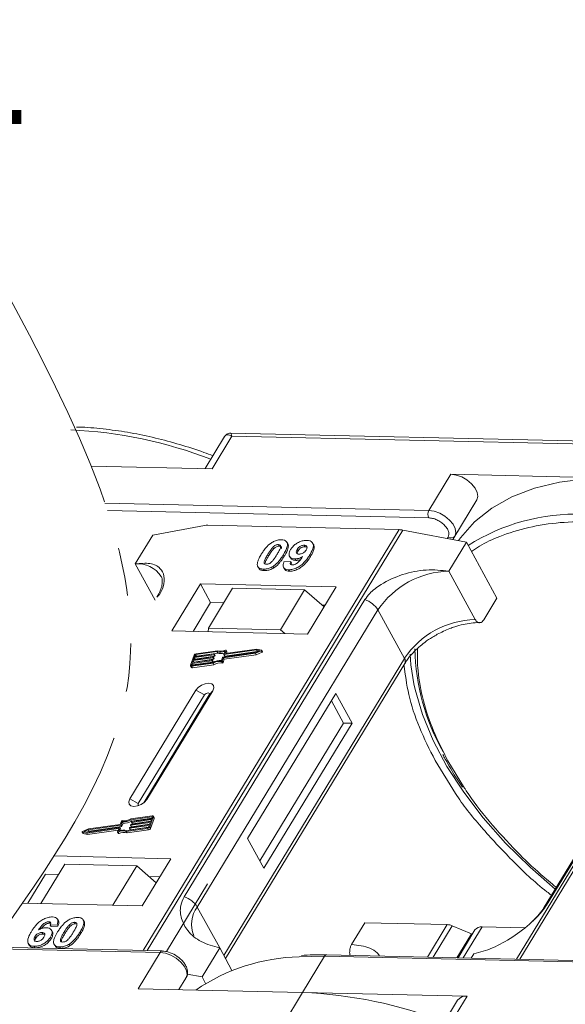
# Model space of a CAD drawing. Header units: millimetres. Extents: x -956 to 636, y -192 to 923.
# Tile 69 of 75: x 395 to 432, y 722 to 789. Entities that reach past the tile are written whole.
import ezdxf

# ---------------------------------------------------------------- set-up
doc = ezdxf.new("R2010")
doc.units = ezdxf.units.MM
doc.linetypes.add('PHANTOM2', pattern=[31.75, 15.875, -3.175, 3.175, -3.175, 3.175, -3.175])
doc.styles.get("Standard").update_dxf_attribs({"font": '仿宋_GB2312.ttf', "width": 0.8})

msp = doc.modelspace()

# ---------------------------------------------------------------- linework, layer by layer
at = {"color": 7, "linetype": 'Continuous', "lineweight": 15}
for p, q in [((437.072, 760.26), (409.442, 760.894)), ((409.019, 760.656), (407.7, 758.487)), ((408.176, 758.476), (409.52, 760.686)), ((409.52, 760.686), (436.867, 760.058)), ((399.973, 758.664), (408.176, 758.476)), ((424.367, 758.105), (422.873, 755.649)), ((435.522, 757.849), (424.367, 758.105)), ((422.873, 755.649), (400.907, 756.153)), ((426.122, 756.364), (424.488, 753.678)), ((424.628, 753.909), (426.122, 756.364)), ((401.075, 755.652), (422.862, 755.152)), ((420.86, 754.351), (403.502, 725.826)), ((403.769, 725.819), (421.113, 754.323)), ((404.156, 753.987), (407.658, 754.632)), ((407.886, 754.649), (420.86, 754.351)), ((421.113, 754.323), (425.418, 753.5)), ((404.156, 753.987), (402.961, 752.023)), ((413.305, 753.393), (413.25, 753.494)), ((415.055, 753.341), (415, 753.442)), ((424.178, 753.846), (424.118, 753.748)), ((424.223, 751.535), (425.418, 753.5)), ((424.487, 753.678), (424.628, 753.909)), ((425.418, 753.5), (427.487, 749.717)), ((446.159, 753.749), (428.815, 725.245)), ((429.03, 725.24), (446.388, 753.765)), ((412.29, 753.15), (412.345, 753.049)), ((412.667, 753.337), (412.722, 753.236)), ((413.947, 753.009), (414.002, 752.908)), ((414.471, 753.196), (414.415, 753.296)), ((411.952, 752.677), (412.007, 752.576)), ((413.066, 752.548), (413.011, 752.649)), ((413.043, 752.163), (413.511, 752.194)), ((413.424, 752.545), (413.479, 752.444)), ((413.511, 752.194), (413.566, 752.093)), ((413.796, 752.366), (413.851, 752.265)), ((414.844, 752.524), (414.789, 752.625)), ((402.961, 752.023), (404.307, 749.563)), ((411.316, 751.784), (411.371, 751.683)), ((411.656, 751.675), (411.711, 751.574)), ((412.301, 751.862), (412.356, 751.761)), ((413.015, 751.79), (413.07, 751.689)), ((413.362, 751.635), (413.417, 751.535)), ((426.016, 748.257), (424.223, 751.535)), ((407.386, 750.677), (405.443, 747.485)), ((416.58, 750.466), (407.386, 750.677)), ((407.386, 750.677), (408.075, 749.416)), ((409.564, 750.378), (407.92, 747.678)), ((414.448, 750.266), (409.564, 750.378)), ((412.805, 747.565), (414.448, 750.266)), ((414.448, 750.266), (415.763, 749.124)), ((414.638, 747.274), (416.58, 750.466)), ((418.533, 749.609), (406.282, 729.476)), ((408.075, 749.416), (406.88, 747.452)), ((408.966, 749.396), (408.075, 749.416)), ((426.591, 748.244), (427.487, 749.717)), ((407.168, 728.775), (419.419, 748.907)), ((415.833, 749.238), (415.627, 749.243)), ((421.212, 745.629), (419.419, 748.907)), ((442.939, 748.896), (430.689, 728.763)), ((430.86, 728.912), (443.111, 749.045)), ((405.443, 747.485), (414.638, 747.274)), ((407.92, 747.678), (407.901, 747.429)), ((412.805, 747.565), (407.92, 747.678)), ((413.099, 747.31), (412.805, 747.565)), ((408.5, 746.086), (407.069, 745.883)), ((408.543, 746.146), (407.09, 745.94)), ((408.555, 745.985), (408.5, 746.086)), ((408.91, 745.714), (411.118, 746.027)), ((408.958, 745.896), (409.037, 746.115)), ((411.179, 746.197), (408.971, 745.884)), ((409.026, 745.783), (411.234, 746.097)), ((409.052, 745.963), (409.126, 746.168)), ((411.214, 746.256), (409.065, 745.951)), ((409.18, 746.082), (409.125, 746.183)), ((409.126, 746.168), (409.181, 746.067)), ((409.143, 745.962), (409.181, 746.067)), ((411.112, 745.973), (411.506, 746.138)), ((411.118, 746.027), (411.407, 746.149)), ((411.167, 745.872), (411.561, 746.037)), ((411.407, 746.149), (411.179, 746.197)), ((411.234, 746.097), (411.179, 746.197)), ((411.524, 746.19), (411.214, 746.256)), ((411.234, 746.097), (411.266, 746.09)), ((411.506, 746.138), (411.561, 746.037)), ((411.592, 746.081), (411.537, 746.182)), ((406.949, 745.839), (406.705, 745.158)), ((408.147, 745.471), (406.819, 745.282)), ((406.839, 745.339), (408.167, 745.527)), ((406.89, 745.481), (406.839, 745.339)), ((406.874, 745.181), (408.202, 745.37)), ((408.218, 745.669), (406.89, 745.481)), ((406.945, 745.38), (406.89, 745.481)), ((406.91, 745.537), (408.239, 745.726)), ((406.961, 745.679), (406.91, 745.537)), ((406.935, 745.353), (406.945, 745.38)), ((406.945, 745.38), (408.273, 745.568)), ((408.29, 745.868), (406.961, 745.679)), ((407.016, 745.578), (406.961, 745.679)), ((406.982, 745.736), (408.31, 745.925)), ((407.022, 745.85), (406.982, 745.736)), ((407.007, 745.551), (407.016, 745.578)), ((407.016, 745.578), (408.345, 745.767)), ((407.077, 745.75), (407.022, 745.85)), ((407.069, 745.883), (407.124, 745.782)), ((407.124, 745.782), (408.555, 745.985)), ((408.202, 745.37), (408.147, 745.471)), ((408.18, 745.516), (408.17, 745.487)), ((408.225, 745.387), (408.17, 745.487)), ((408.235, 745.422), (408.18, 745.523)), ((408.18, 745.516), (408.236, 745.415)), ((408.273, 745.568), (408.218, 745.669)), ((408.225, 745.387), (408.236, 745.415)), ((408.252, 745.714), (408.242, 745.686)), ((408.297, 745.585), (408.242, 745.686)), ((408.307, 745.621), (408.252, 745.722)), ((408.307, 745.614), (408.252, 745.714)), ((408.345, 745.767), (408.29, 745.868)), ((408.297, 745.585), (408.307, 745.614)), ((408.323, 745.913), (408.313, 745.885)), ((408.368, 745.784), (408.313, 745.885)), ((408.378, 745.82), (408.323, 745.92)), ((408.378, 745.812), (408.323, 745.913)), ((408.368, 745.784), (408.378, 745.812)), ((408.804, 745.412), (408.859, 745.311)), ((408.808, 745.478), (408.887, 745.697)), ((408.866, 745.445), (408.945, 745.665)), ((408.921, 745.344), (408.866, 745.445)), ((408.921, 745.344), (409, 745.564)), ((408.945, 745.665), (411.112, 745.973)), ((409, 745.564), (408.945, 745.665)), ((408.958, 745.888), (409.013, 745.787)), ((421.212, 745.629), (408.962, 725.497)), ((409.026, 745.783), (408.971, 745.884)), ((409, 745.564), (411.167, 745.872)), ((409.058, 745.951), (409.052, 745.963)), ((411.167, 745.872), (411.112, 745.973)), ((406.706, 745.114), (406.761, 745.013)), ((406.819, 745.282), (406.778, 745.169)), ((406.778, 745.169), (406.79, 745.146)), ((406.784, 745.089), (408.237, 745.295)), ((406.839, 744.988), (406.784, 745.089)), ((406.804, 745.145), (408.235, 745.349)), ((406.874, 745.181), (406.819, 745.282)), ((406.839, 744.988), (408.292, 745.194)), ((406.864, 745.154), (406.874, 745.181)), ((408.292, 745.194), (408.237, 745.295)), ((409.076, 725.288), (421.239, 745.277)), ((407.076, 743.465), (402.594, 736.099)), ((403.743, 736.073), (408.225, 743.438)), ((407.076, 743.465), (407.652, 743.153)), ((408.225, 743.438), (407.98, 743.145)), ((407.652, 743.153), (403.17, 735.787)), ((403.538, 735.846), (407.98, 743.145)), ((416.557, 743.247), (410.582, 733.426)), ((417.086, 741.243), (416.259, 742.756)), ((417.661, 741.23), (416.557, 743.247)), ((411.409, 731.913), (417.086, 741.243)), ((411.685, 731.409), (417.661, 741.23)), ((417.661, 741.23), (417.086, 741.243)), ((423.296, 738.709), (424.678, 736.479)), ((425.296, 736.841), (424.158, 738.689)), ((403.17, 735.787), (402.594, 736.099)), ((403.743, 736.073), (403.592, 735.892)), ((404.108, 734.953), (402.655, 734.746)), ((404.088, 734.896), (402.657, 734.693)), ((402.713, 734.592), (402.657, 734.693)), ((402.713, 734.592), (404.083, 734.787)), ((404.053, 734.702), (402.725, 734.514)), ((402.745, 734.571), (404.073, 734.759)), ((403.943, 734.202), (404.187, 734.883)), ((403.998, 734.101), (404.243, 734.782)), ((404.002, 734.561), (404.053, 734.702)), ((404.073, 734.759), (404.114, 734.873)), ((404.109, 734.857), (404.088, 734.896)), ((404.242, 734.826), (404.186, 734.927)), ((404.187, 734.883), (404.243, 734.782)), ((399.78, 734.069), (399.386, 733.903)), ((399.774, 734.014), (399.485, 733.892)), ((399.678, 733.785), (401.827, 734.09)), ((399.713, 733.844), (401.921, 734.157)), ((401.982, 734.328), (399.774, 734.014)), ((399.83, 733.913), (399.774, 734.014)), ((401.947, 734.377), (399.78, 734.069)), ((399.83, 733.913), (402.037, 734.227)), ((401.84, 734.079), (401.767, 733.873)), ((401.838, 734.071), (401.827, 734.09)), ((401.934, 734.146), (401.855, 733.926)), ((401.989, 734.052), (401.934, 734.153)), ((401.989, 734.045), (401.934, 734.146)), ((402.026, 734.596), (401.947, 734.377)), ((401.959, 733.961), (401.989, 734.045)), ((402.037, 734.227), (401.982, 734.328)), ((402.084, 734.564), (402.005, 734.344)), ((402.061, 734.244), (402.005, 734.344)), ((402.061, 734.244), (402.139, 734.463)), ((402.139, 734.463), (402.084, 734.564)), ((402.349, 733.895), (403.802, 734.101)), ((402.392, 733.955), (403.823, 734.158)), ((402.569, 734.128), (402.579, 734.157)), ((402.569, 734.121), (402.624, 734.02)), ((403.91, 734.305), (402.582, 734.117)), ((402.637, 734.016), (402.582, 734.117)), ((402.603, 734.173), (403.931, 734.362)), ((402.637, 734.016), (403.869, 734.191)), ((402.64, 734.327), (402.65, 734.355)), ((402.64, 734.32), (402.696, 734.219)), ((403.982, 734.504), (402.654, 734.315)), ((402.709, 734.214), (402.654, 734.315)), ((402.674, 734.372), (404.002, 734.561)), ((402.709, 734.214), (403.941, 734.389)), ((402.712, 734.525), (402.722, 734.554)), ((402.712, 734.518), (402.767, 734.417)), ((402.78, 734.413), (402.725, 734.514)), ((402.78, 734.413), (404.012, 734.588)), ((403.802, 734.101), (403.858, 734.001)), ((403.87, 734.192), (403.91, 734.305)), ((403.931, 734.362), (403.982, 734.504)), ((403.998, 734.101), (403.943, 734.202)), ((399.355, 733.859), (399.41, 733.758)), ((399.368, 733.851), (399.678, 733.785)), ((399.423, 733.75), (399.368, 733.851)), ((399.423, 733.75), (399.733, 733.684)), ((399.485, 733.892), (399.713, 733.844)), ((399.733, 733.684), (399.678, 733.785)), ((399.681, 733.851), (399.83, 733.913)), ((399.733, 733.684), (401.804, 733.978)), ((401.767, 733.859), (401.822, 733.758)), ((401.865, 733.754), (401.81, 733.855)), ((402.404, 733.794), (402.349, 733.895)), ((402.404, 733.794), (403.858, 734.001)), ((410.582, 733.426), (411.685, 731.409)), ((405.375, 732.052), (397.455, 732.234)), ((403.433, 728.861), (405.375, 732.052)), ((398.18, 731.67), (396.566, 729.018)), ((398.18, 731.67), (403.064, 731.558)), ((401.451, 728.906), (403.064, 731.558)), ((403.064, 731.558), (404.38, 730.416)), ((396.871, 731.003), (395.676, 729.039)), ((397.761, 730.982), (396.871, 731.003)), ((404.628, 730.825), (403.889, 730.841)), ((407.866, 730.352), (405.073, 725.76)), ((395.314, 729.047), (403.433, 728.861)), ((407.168, 728.775), (408.686, 726.002)), ((397.09, 727.778), (397.146, 727.677)), ((397.665, 727.577), (397.198, 727.546)), ((397.198, 727.546), (397.253, 727.445)), ((397.253, 727.445), (397.72, 727.476)), ((397.665, 727.577), (397.72, 727.476)), ((397.748, 727.849), (397.693, 727.949)), ((398.531, 727.45), (398.476, 727.551)), ((398.853, 727.738), (398.909, 727.637)), ((399.398, 727.946), (399.393, 727.955)), ((399.456, 727.851), (399.511, 727.75)), ((417.634, 726.24), (418.53, 727.713)), ((418.53, 727.713), (424.118, 727.585)), ((424.118, 727.585), (422.778, 725.383)), ((424.453, 727.506), (423.156, 725.375)), ((424.453, 727.506), (425.757, 726.95)), ((425.207, 725.327), (426.487, 727.431)), ((429.348, 727.365), (426.487, 727.431)), ((396.16, 726.772), (396.215, 726.672)), ((396.639, 727.048), (396.694, 726.947)), ((397.215, 726.739), (397.27, 726.639)), ((397.341, 727.091), (397.285, 727.192)), ((398.137, 727.077), (398.193, 726.976)), ((399.198, 727.052), (399.254, 726.951)), ((424.776, 725.337), (425.757, 726.95)), ((425.999, 727.223), (424.85, 725.336)), ((425.793, 726.885), (425.757, 726.95)), ((404.793, 725.796), (393.193, 726.062)), ((395.707, 726.299), (395.763, 726.199)), ((396.103, 726.115), (396.158, 726.015)), ((397.457, 726.246), (397.512, 726.146)), ((397.842, 726.076), (397.897, 725.975)), ((398.488, 726.263), (398.543, 726.162)), ((393.12, 725.961), (404.647, 725.696)), ((404.647, 725.696), (403.153, 723.241)), ((408.686, 726.002), (407.491, 724.037)), ((408.686, 726.002), (409.52, 724.477)), ((414.074, 725.409), (415.802, 725.44)), ((414.308, 722.985), (415.802, 725.44)), ((415.802, 725.44), (443.148, 724.813)), ((443.294, 724.912), (415.948, 725.54)), ((425.748, 725.315), (425.925, 725.606)), ((406.48, 724.231), (407.491, 724.037)), ((407.491, 724.037), (407.73, 723.6)), ((406.402, 723.956), (405.928, 723.177)), ((405.928, 723.177), (406.402, 723.956)), ((403.153, 723.241), (414.308, 722.985)), ((414.308, 722.985), (412.964, 720.775)), ((425.463, 722.729), (414.308, 722.985)), ((424.118, 720.519), (425.463, 722.729)), ((424.812, 722.452), (423.317, 719.996))]:
    msp.add_line(p, q, dxfattribs=at)
at = {"color": 7, "linetype": 'Continuous', "lineweight": 15, "flags": 128}
for points in [[(426.122, 756.364), (426.193, 756.597), (426.154, 756.873), (426.009, 757.169), (425.77, 757.458), (425.457, 757.716), (425.099, 757.92), (424.725, 758.054), (424.367, 758.105)], [(435.522, 757.849), (433.56, 757.802), (431.722, 757.571), (430.026, 757.158), (428.491, 756.568), (427.135, 755.806), (425.972, 754.882), (425.015, 753.805), (424.871, 753.604)], [(424.628, 753.909), (424.699, 754.142), (424.66, 754.418), (424.515, 754.713), (424.276, 755.002), (423.963, 755.26), (423.605, 755.465), (423.231, 755.598), (422.873, 755.649)], [(409.082, 746.186), (409.092, 746.19), (409.101, 746.191), (409.11, 746.191), (409.117, 746.19), (409.123, 746.186), (409.126, 746.181), (409.127, 746.175), (409.126, 746.168)], [(411.524, 746.19), (411.532, 746.187), (411.537, 746.182), (411.539, 746.175), (411.537, 746.168), (411.533, 746.159), (411.526, 746.151), (411.516, 746.144), (411.506, 746.138)], [(411.561, 746.037), (411.571, 746.043), (411.581, 746.05), (411.588, 746.058), (411.593, 746.067), (411.594, 746.075), (411.592, 746.081)], [(408.167, 745.527), (408.171, 745.528), (408.174, 745.527), (408.177, 745.526), (408.179, 745.525), (408.18, 745.523), (408.181, 745.521), (408.181, 745.519), (408.18, 745.516)], [(408.239, 745.726), (408.242, 745.726), (408.245, 745.726), (408.248, 745.725), (408.25, 745.724), (408.252, 745.722), (408.252, 745.72), (408.252, 745.717), (408.252, 745.714)], [(408.31, 745.925), (408.313, 745.925), (408.317, 745.925), (408.319, 745.924), (408.321, 745.922), (408.323, 745.92), (408.324, 745.918), (408.324, 745.916), (408.323, 745.913)], [(408.971, 745.884), (408.968, 745.884), (408.965, 745.884), (408.962, 745.885), (408.96, 745.886), (408.958, 745.888), (408.958, 745.89), (408.957, 745.893), (408.958, 745.896)], [(409.065, 745.951), (409.062, 745.951), (409.058, 745.951), (409.056, 745.952), (409.054, 745.953), (409.052, 745.955), (409.051, 745.957), (409.051, 745.96), (409.052, 745.963)], [(421.851, 743.908), (421.656, 745.182), (421.605, 745.92)], [(406.784, 745.089), (406.763, 745.087), (406.744, 745.089), (406.728, 745.094), (406.715, 745.103), (406.706, 745.114), (406.701, 745.127), (406.701, 745.142), (406.705, 745.158)], [(406.778, 745.169), (406.777, 745.163), (406.777, 745.158), (406.778, 745.154), (406.781, 745.15), (406.786, 745.147), (406.791, 745.146), (406.797, 745.145), (406.804, 745.145)], [(408.225, 743.438), (408.296, 743.627), (408.268, 743.79), (408.146, 743.9), (407.949, 743.943), (407.706, 743.91), (407.455, 743.808), (407.234, 743.652), (407.076, 743.465)], [(431.434, 729.988), (429.733, 731.468), (428.067, 733.111), (426.562, 734.811), (425.233, 736.55), (424.095, 738.31), (423.16, 740.071), (422.437, 741.816), (421.934, 743.526), (421.851, 743.908)], [(407.98, 743.145), (408, 743.199), (407.992, 743.245), (407.957, 743.277), (407.901, 743.289), (407.832, 743.28), (407.76, 743.251), (407.697, 743.206), (407.652, 743.153)], [(402.594, 736.099), (402.523, 735.91), (402.551, 735.748), (402.673, 735.637), (402.87, 735.595), (403.112, 735.627), (403.364, 735.73), (403.585, 735.886), (403.743, 736.073)], [(403.17, 735.787), (403.15, 735.733), (403.158, 735.687), (403.193, 735.656), (403.196, 735.654)], [(404.114, 734.873), (404.115, 734.878), (404.115, 734.883), (404.114, 734.888), (404.111, 734.891), (404.106, 734.894), (404.101, 734.896), (404.095, 734.896), (404.088, 734.896)], [(404.108, 734.953), (404.129, 734.954), (404.148, 734.952), (404.164, 734.947), (404.177, 734.939), (404.186, 734.928), (404.191, 734.914), (404.191, 734.899), (404.187, 734.883)], [(401.827, 734.09), (401.831, 734.09), (401.834, 734.09), (401.836, 734.089), (401.839, 734.088), (401.84, 734.086), (401.841, 734.084), (401.841, 734.081), (401.84, 734.079)], [(401.921, 734.157), (401.924, 734.158), (401.927, 734.157), (401.93, 734.156), (401.932, 734.155), (401.934, 734.153), (401.935, 734.151), (401.935, 734.148), (401.934, 734.146)], [(402.582, 734.117), (402.579, 734.116), (402.576, 734.117), (402.573, 734.118), (402.571, 734.119), (402.569, 734.121), (402.568, 734.123), (402.568, 734.126), (402.569, 734.128)], [(402.654, 734.315), (402.65, 734.315), (402.647, 734.315), (402.644, 734.316), (402.642, 734.318), (402.641, 734.319), (402.64, 734.322), (402.64, 734.324), (402.64, 734.327)], [(402.725, 734.514), (402.721, 734.514), (402.718, 734.514), (402.716, 734.515), (402.713, 734.516), (402.712, 734.518), (402.711, 734.52), (402.711, 734.523), (402.712, 734.525)], [(399.368, 733.851), (399.36, 733.854), (399.355, 733.859), (399.353, 733.866), (399.355, 733.874), (399.359, 733.882), (399.366, 733.89), (399.376, 733.897), (399.386, 733.903)], [(401.81, 733.855), (401.8, 733.852), (401.791, 733.85), (401.782, 733.85), (401.775, 733.852), (401.77, 733.855), (401.766, 733.86), (401.765, 733.866), (401.767, 733.873)], [(401.822, 733.758), (401.825, 733.754), (401.83, 733.751), (401.837, 733.749), (401.846, 733.749), (401.855, 733.751), (401.865, 733.754)], [(404.647, 725.696), (405.005, 725.645), (405.379, 725.512), (405.737, 725.307), (406.05, 725.049), (406.289, 724.76), (406.434, 724.465), (406.473, 724.189), (406.402, 723.956)]]:
    msp.add_lwpolyline(points, dxfattribs=at)
at = {"color": 7, "linetype": 'Continuous', "lineweight": 15}
for centre, radius, start, end in [((397.248, 731.056), 30.085, 68.8867, 87.41637), ((423.348, 755.39), 0.541, 151.28833, 206.07738), ((432.88, 741.657), 13.749, 88.17299, 122.27686), ((407.854, 753.526), 1.123, 88.36437, 100.07486), ((420.818, 752.813), 1.539, 78.95956, 88.45106), ((424.371, 754.107), 0.325, 233.49916, 322.32593), ((403.153, 750.177), 1.856, 32.72807, 95.94494), ((424.357, 745.586), 5.951, 91.29253, 146.07318), ((404.768, 749.573), 0.389, 114.04723, 148.03545), ((418.019, 748.049), 1.642, 31.49474, 71.76502), ((426.15, 742.308), 5.951, 91.29253, 146.07318), ((408.732, 746.774), 0.726, 251.29271, 294.8085), ((408.769, 746.761), 0.655, 249.85489, 298.61454), ((409.165, 746.074), 0.0171, 336.12463, 26.81041), ((436.974, 746.652), 15.062, 181.47296, 209.27046), ((407.113, 745.759), 0.183, 97.42066, 153.85265), ((407.077, 745.823), 0.0609, 97.42066, 153.85265), ((407.133, 745.721), 0.0615, 97.57631, 152.44031), ((408.143, 745.501), 0.0305, 277.42066, 333.85265), ((408.198, 745.4), 0.0305, 277.42066, 333.85265), ((408.214, 745.7), 0.0305, 277.42066, 333.85265), ((408.717, 744.543), 0.939, 84.44241, 120.93013), ((408.228, 745.418), 0.00882, 336.9348, 26.00024), ((408.671, 744.625), 0.798, 80.39857, 122.94909), ((408.269, 745.599), 0.0305, 277.42066, 333.85265), ((408.286, 745.898), 0.0305, 277.42066, 333.85265), ((408.299, 745.617), 0.00882, 336.9348, 26.00024), ((408.341, 745.797), 0.0305, 277.42066, 333.85265), ((408.37, 745.816), 0.00882, 336.9348, 26.00024), ((408.78, 746.627), 0.68, 250.64873, 287.80174), ((408.813, 745.47), 0.0589, 261.76287, 334.64704), ((408.914, 745.683), 0.0305, 97.42066, 153.85265), ((409.023, 745.794), 0.0119, 216.6597, 287.11154), ((420.939, 745.431), 0.338, 332.73921, 35.93869), ((406.818, 745.056), 0.0713, 216.6597, 287.11154), ((408.726, 744.524), 0.798, 80.39857, 122.94909), ((408.868, 745.37), 0.0589, 261.76287, 334.64704), ((402.175, 735.498), 0.939, 264.44241, 300.93013), ((402.221, 735.416), 0.798, 260.39857, 302.94909), ((404.194, 734.803), 0.0529, 336.9348, 26.00024), ((401.978, 734.358), 0.0305, 277.42066, 333.85265), ((401.981, 734.048), 0.00882, 336.9348, 26.00024), ((402.079, 734.571), 0.0589, 81.76287, 154.64704), ((402.033, 734.257), 0.0305, 277.42066, 333.85265), ((402.23, 735.397), 0.939, 264.44241, 300.93013), ((402.606, 734.143), 0.0305, 97.42066, 153.85265), ((402.634, 734.027), 0.0119, 216.6597, 287.11154), ((402.678, 734.342), 0.0305, 97.42066, 153.85265), ((402.705, 734.226), 0.0119, 216.6597, 287.11154), ((402.749, 734.54), 0.0305, 97.42066, 153.85265), ((402.777, 734.424), 0.0119, 216.6597, 287.11154), ((403.779, 734.283), 0.183, 277.42066, 333.85265), ((403.815, 734.219), 0.0609, 277.42066, 333.85265), ((403.834, 734.182), 0.183, 277.42066, 333.85265), ((399.425, 733.767), 0.017, 210.21858, 262.82259), ((402.124, 733.28), 0.655, 69.85489, 118.61454), ((402.16, 733.268), 0.726, 71.29271, 114.8085), ((402.179, 733.179), 0.655, 69.85489, 118.61454), ((405.768, 727.917), 1.642, 31.49474, 71.76502), ((408.725, 727.604), 1.948, 143.05874, 202.97399), ((431.019, 728.558), 0.389, 114.04363, 148.18037), ((424.078, 726.662), 0.924, 66.05067, 87.52203), ((426.423, 726.904), 0.531, 83.06528, 142.98998), ((404.801, 725.628), 0.168, 92.05976, 156.00278), ((414.449, 712.237), 13.177, 91.62872, 124.08314), ((415.962, 725.363), 0.177, 94.37574, 154.30043), ((413.047, 692.7), 30.311, 68.97091, 87.61491), ((425.37, 722.043), 0.692, 82.29579, 143.75946)]:
    msp.add_arc(centre, radius, start, end, dxfattribs=at)
at = {"color": 3, "linetype": 'PHANTOM2', "lineweight": 9, "ltscale": 1.030123}
msp.add_spline([(393.944, 771.02), (402.403, 743.63), (383.471, 707.782), (391.929, 680.392)], degree=3, dxfattribs=at)
at = {"color": 7, "linetype": 'Continuous', "lineweight": 15}
for points, knots in [([(408.23, 759.36), (408.026, 759.438), (407.279, 759.724), (405.972, 760.133), (404.311, 760.58), (402.637, 760.931), (400.976, 761.17), (399.747, 761.292), (399.095, 761.296), (398.969, 761.297)], [0, 0, 0, 0, 0.0642572, 0.235538, 0.4114542, 0.5906981, 0.772379, 0.9558843, 1, 1, 1, 1]), ([(409.52, 760.686), (409.408, 760.731), (409.235, 760.801), (409.079, 760.747), (409.023, 760.656), (408.997, 760.615)], [0, 0, 0, 0, 0.4984129, 0.772928, 1, 1, 1, 1]), ([(409.441, 760.894), (409.389, 760.891), (409.302, 760.885), (409.155, 760.817), (409.087, 760.74), (409.051, 760.698)], [0, 0, 0, 0, 0.389383, 0.666862, 1, 1, 1, 1]), ([(409.442, 760.889), (409.442, 760.89), (409.441, 760.91), (409.459, 760.844), (409.5, 760.738), (409.52, 760.686)], [0, 0, 0, 0, 0.044603, 0.521109, 1, 1, 1, 1]), ([(422.862, 755.152), (422.948, 755.144), (423.124, 755.127), (423.413, 755.022), (423.687, 754.866), (423.922, 754.67), (424.104, 754.452), (424.215, 754.226), (424.248, 754.012), (424.201, 753.901), (424.178, 753.846)], [0, 0, 0, 0, 0.12225, 0.25, 0.37775, 0.5, 0.62225, 0.75, 0.87775, 1, 1, 1, 1]), ([(425.768, 752.86), (425.946, 752.986), (426.513, 753.39), (427.784, 753.969), (429.589, 754.533), (431.72, 754.877), (433.259, 754.89), (434.017, 754.896)], [0, 0, 0, 0, 0.088375, 0.281114, 0.527622, 0.767417, 1, 1, 1, 1]), ([(411.51, 752.687), (411.551, 752.753), (411.645, 752.902), (411.844, 753.161), (412.051, 753.366), (412.204, 753.466), (412.221, 753.476)], [0, 0, 0, 0, 0.236731, 0.537555, 0.949668, 1, 1, 1, 1]), ([(412.221, 753.476), (412.261, 753.501), (412.344, 753.549), (412.475, 753.604), (412.608, 753.642), (412.717, 753.659), (412.803, 753.664), (412.845, 753.664), (412.866, 753.664)], [0, 0, 0, 0, 0.193776, 0.3936, 0.587864, 0.788908, 0.894169, 1, 1, 1, 1]), ([(412.866, 753.664), (412.941, 753.657), (413.091, 753.644), (413.234, 753.541), (413.303, 753.394), (413.268, 753.096), (413.12, 752.839), (413.011, 752.649)], [0, 0, 0, 0, 0.147566, 0.296688, 0.431278, 0.580404, 1, 1, 1, 1]), ([(413.066, 752.548), (413.104, 752.614), (413.225, 752.818), (413.34, 753.088), (413.358, 753.31), (413.309, 753.371), (413.296, 753.387)], [0, 0, 0, 0, 0.220552, 0.687786, 0.91457, 1, 1, 1, 1]), ([(413.493, 753), (413.538, 753.066), (413.627, 753.199), (413.837, 753.383), (414.086, 753.524), (414.357, 753.615), (414.521, 753.621), (414.606, 753.624)], [0, 0, 0, 0, 0.197927, 0.397728, 0.597413, 0.790584, 1, 1, 1, 1]), ([(414.606, 753.624), (414.68, 753.617), (414.83, 753.603), (414.977, 753.499), (415.053, 753.345), (415.031, 753.079), (414.91, 752.829), (414.806, 752.654), (414.789, 752.625)], [0, 0, 0, 0, 0.148288, 0.2977445, 0.4437132, 0.6077915, 0.9347078, 1, 1, 1, 1]), ([(411.952, 752.677), (411.972, 752.71), (412.013, 752.775), (412.07, 752.864), (412.124, 752.943), (412.174, 753.012), (412.228, 753.082), (412.269, 753.127), (412.29, 753.15)], [0, 0, 0, 0, 0.205942, 0.411959, 0.558149, 0.704502, 0.851801, 1, 1, 1, 1]), ([(412.007, 752.576), (412.027, 752.609), (412.068, 752.674), (412.125, 752.763), (412.179, 752.842), (412.23, 752.911), (412.283, 752.981), (412.324, 753.026), (412.345, 753.049)], [0, 0, 0, 0, 0.2059417, 0.4119594, 0.558149, 0.7045024, 0.8518015, 1, 1, 1, 1]), ([(412.29, 753.15), (412.324, 753.183), (412.379, 753.238), (412.479, 753.298), (412.57, 753.329), (412.632, 753.336), (412.663, 753.337), (412.667, 753.337)], [0, 0, 0, 0, 0.334804, 0.542561, 0.750382, 0.970721, 1, 1, 1, 1]), ([(412.345, 753.049), (412.379, 753.083), (412.434, 753.137), (412.534, 753.197), (412.625, 753.228), (412.687, 753.235), (412.719, 753.236), (412.722, 753.236)], [0, 0, 0, 0, 0.334804, 0.542561, 0.750382, 0.970721, 1, 1, 1, 1]), ([(412.667, 753.337), (412.698, 753.333), (412.754, 753.327), (412.807, 753.288), (412.828, 753.214), (412.801, 753.077), (412.703, 752.884), (412.615, 752.737), (412.571, 752.663)], [0, 0, 0, 0, 0.1046136, 0.1888141, 0.2735119, 0.444127, 0.7194809, 1, 1, 1, 1]), ([(412.722, 753.236), (412.753, 753.232), (412.809, 753.226), (412.861, 753.187), (412.88, 753.133), (412.87, 753.09), (412.865, 753.069)], [0, 0, 0, 0, 0.293658, 0.530016, 0.767769, 1, 1, 1, 1]), ([(413.796, 752.366), (413.722, 752.374), (413.573, 752.39), (413.436, 752.5), (413.374, 752.654), (413.4, 752.83), (413.465, 752.949), (413.493, 753)], [0, 0, 0, 0, 0.2101886, 0.4217733, 0.6236035, 0.8370344, 1, 1, 1, 1]), ([(414.07, 752.692), (414.033, 752.695), (413.964, 752.702), (413.898, 752.751), (413.873, 752.816), (413.89, 752.906), (413.926, 752.971), (413.947, 753.009)], [0, 0, 0, 0, 0.213937, 0.398075, 0.583091, 0.751666, 1, 1, 1, 1]), ([(413.936, 752.731), (413.938, 752.752), (413.944, 752.808), (413.98, 752.87), (414.002, 752.908)], [0, 0, 0, 0, 0.366323, 1, 1, 1, 1]), ([(413.947, 753.009), (413.975, 753.052), (414.02, 753.12), (414.117, 753.206), (414.211, 753.258), (414.316, 753.292), (414.38, 753.295), (414.415, 753.296)], [0, 0, 0, 0, 0.2913202, 0.4655393, 0.6416315, 0.798664, 1, 1, 1, 1]), ([(414.002, 752.908), (414.03, 752.951), (414.075, 753.019), (414.172, 753.106), (414.267, 753.157), (414.371, 753.191), (414.435, 753.194), (414.471, 753.196)], [0, 0, 0, 0, 0.29132, 0.465539, 0.641632, 0.798664, 1, 1, 1, 1]), ([(414.549, 752.967), (414.522, 752.928), (414.478, 752.863), (414.378, 752.781), (414.276, 752.729), (414.168, 752.695), (414.103, 752.693), (414.07, 752.692)], [0, 0, 0, 0, 0.267394, 0.447214, 0.627122, 0.813065, 1, 1, 1, 1]), ([(414.415, 753.296), (414.452, 753.292), (414.527, 753.283), (414.592, 753.224), (414.618, 753.144), (414.597, 753.054), (414.564, 752.994), (414.549, 752.967)], [0, 0, 0, 0, 0.207955, 0.420406, 0.62732, 0.827707, 1, 1, 1, 1]), ([(414.471, 753.196), (414.509, 753.192), (414.568, 753.188), (414.598, 753.156), (414.609, 753.146)], [0, 0, 0, 0, 0.652821, 1, 1, 1, 1]), ([(414.844, 752.524), (414.883, 752.59), (414.999, 752.788), (415.101, 753.055), (415.107, 753.266), (415.057, 753.324), (415.047, 753.336)], [0, 0, 0, 0, 0.227122, 0.68486, 0.934898, 1, 1, 1, 1]), ([(404.609, 749.928), (404.704, 750.116), (404.945, 750.596), (404.955, 751.232), (404.67, 751.796), (404.019, 752.128), (403.312, 752.058), (402.961, 752.023)], [0, 0, 0, 0, 0.125713, 0.321276, 0.524466, 0.763484, 1, 1, 1, 1]), ([(411.253, 751.889), (411.246, 751.916), (411.233, 751.97), (411.242, 752.088), (411.282, 752.24), (411.354, 752.407), (411.432, 752.556), (411.484, 752.644), (411.51, 752.687)], [0, 0, 0, 0, 0.1184406, 0.2393457, 0.4595932, 0.6849248, 0.8422399, 1, 1, 1, 1]), ([(411.855, 752.002), (411.818, 752.007), (411.759, 752.015), (411.711, 752.06), (411.697, 752.136), (411.726, 752.272), (411.826, 752.464), (411.91, 752.606), (411.952, 752.677)], [0, 0, 0, 0, 0.12537, 0.20229, 0.279179, 0.464758, 0.730582, 1, 1, 1, 1]), ([(411.769, 752.07), (411.773, 752.097), (411.784, 752.19), (411.884, 752.364), (411.966, 752.505), (412.007, 752.576)], [0, 0, 0, 0, 0.166989, 0.580698, 1, 1, 1, 1]), ([(412.232, 752.189), (412.198, 752.155), (412.143, 752.101), (412.044, 752.041), (411.954, 752.01), (411.892, 752.002), (411.86, 752.002), (411.855, 752.002)], [0, 0, 0, 0, 0.333678, 0.540413, 0.747264, 0.961209, 1, 1, 1, 1]), ([(412.571, 752.663), (412.551, 752.63), (412.51, 752.565), (412.453, 752.476), (412.399, 752.397), (412.348, 752.327), (412.295, 752.257), (412.253, 752.212), (412.232, 752.189)], [0, 0, 0, 0, 0.20527, 0.410616, 0.55715, 0.703844, 0.851471, 1, 1, 1, 1]), ([(413.011, 752.649), (412.969, 752.583), (412.876, 752.435), (412.68, 752.181), (412.475, 751.976), (412.323, 751.877), (412.301, 751.862)], [0, 0, 0, 0, 0.237281, 0.538591, 0.932677, 1, 1, 1, 1]), ([(412.356, 751.761), (412.395, 751.787), (412.473, 751.84), (412.604, 751.951), (412.742, 752.094), (412.87, 752.255), (412.978, 752.407), (413.036, 752.501), (413.066, 752.548)], [0, 0, 0, 0, 0.118595, 0.239509, 0.447458, 0.659935, 0.829685, 1, 1, 1, 1]), ([(413.362, 751.635), (413.287, 751.643), (413.152, 751.656), (413.026, 751.749), (412.971, 751.89), (412.994, 752.038), (413.033, 752.136), (413.043, 752.163)], [0, 0, 0, 0, 0.242788, 0.438865, 0.634801, 0.900936, 1, 1, 1, 1]), ([(414.789, 752.625), (414.748, 752.56), (414.623, 752.363), (414.404, 752.091), (414.093, 751.845), (413.803, 751.701), (413.549, 751.638), (413.412, 751.636), (413.362, 751.635)], [0, 0, 0, 0, 0.142337, 0.429127, 0.589943, 0.751205, 0.909895, 1, 1, 1, 1]), ([(413.417, 751.535), (413.498, 751.538), (413.66, 751.544), (413.928, 751.631), (414.191, 751.774), (414.493, 752.025), (414.696, 752.288), (414.814, 752.476), (414.844, 752.524)], [0, 0, 0, 0, 0.14324, 0.28761, 0.430449, 0.591135, 0.89544, 1, 1, 1, 1]), ([(413.511, 752.194), (413.494, 752.154), (413.47, 752.094), (413.478, 752.022), (413.515, 751.982), (413.567, 751.965), (413.604, 751.962), (413.618, 751.961)], [0, 0, 0, 0, 0.344714, 0.529059, 0.714209, 0.892196, 1, 1, 1, 1]), ([(413.488, 752.45), (413.499, 752.426), (413.532, 752.35), (413.661, 752.282), (413.795, 752.27), (413.851, 752.265)], [0, 0, 0, 0, 0.20752, 0.66568, 1, 1, 1, 1]), ([(413.534, 751.98), (413.536, 752.001), (413.54, 752.037), (413.558, 752.076), (413.566, 752.093)], [0, 0, 0, 0, 0.569737, 1, 1, 1, 1]), ([(413.618, 751.961), (413.651, 751.963), (413.716, 751.967), (413.833, 752.014), (413.965, 752.096), (414.136, 752.272), (414.24, 752.419), (414.311, 752.521)], [0, 0, 0, 0, 0.112015, 0.224355, 0.367768, 0.565827, 1, 1, 1, 1]), ([(414.311, 752.521), (414.27, 752.498), (414.187, 752.45), (414.076, 752.409), (413.988, 752.385), (413.923, 752.373), (413.858, 752.366), (413.817, 752.366), (413.796, 752.366)], [0, 0, 0, 0, 0.2434912, 0.4962659, 0.6182099, 0.7417038, 0.8701584, 1, 1, 1, 1]), ([(413.851, 752.265), (413.891, 752.266), (413.971, 752.268), (414.077, 752.291), (414.14, 752.313), (414.157, 752.319)], [0, 0, 0, 0, 0.409454, 0.83528, 1, 1, 1, 1]), ([(411.656, 751.675), (411.618, 751.677), (411.542, 751.681), (411.441, 751.705), (411.355, 751.745), (411.301, 751.796), (411.269, 751.845), (411.258, 751.874), (411.253, 751.889)], [0, 0, 0, 0, 0.192635, 0.388697, 0.582015, 0.783044, 0.890959, 1, 1, 1, 1]), ([(411.374, 751.685), (411.384, 751.674), (411.412, 751.643), (411.485, 751.608), (411.57, 751.586), (411.647, 751.576), (411.69, 751.575), (411.711, 751.574)], [0, 0, 0, 0, 0.143925, 0.415852, 0.697483, 0.848301, 1, 1, 1, 1]), ([(412.301, 751.862), (412.261, 751.838), (412.178, 751.789), (412.047, 751.735), (411.914, 751.696), (411.805, 751.68), (411.719, 751.674), (411.677, 751.675), (411.656, 751.675)], [0, 0, 0, 0, 0.193769, 0.393564, 0.587886, 0.789131, 0.894283, 1, 1, 1, 1]), ([(411.711, 751.574), (411.75, 751.574), (411.829, 751.575), (411.956, 751.593), (412.088, 751.629), (412.2, 751.674), (412.29, 751.721), (412.334, 751.748), (412.356, 751.761)], [0, 0, 0, 0, 0.193594, 0.390501, 0.584817, 0.78683, 0.892868, 1, 1, 1, 1]), ([(413.073, 751.691), (413.101, 751.653), (413.157, 751.579), (413.295, 751.541), (413.387, 751.536), (413.417, 751.535)], [0, 0, 0, 0, 0.415852, 0.802138, 1, 1, 1, 1]), ([(424.223, 751.535), (423.718, 751.59), (422.709, 751.699), (421.072, 751.36), (419.765, 750.76), (418.915, 750.131), (418.636, 749.75), (418.533, 749.609)], [0, 0, 0, 0, 0.249096, 0.498243, 0.745205, 0.90541, 1, 1, 1, 1]), ([(404.708, 751.179), (404.717, 751.167), (404.772, 751.092), (404.801, 750.929), (404.788, 750.605), (404.681, 750.22), (404.516, 749.923), (404.436, 749.779)], [0, 0, 0, 0, 0.054359, 0.333223, 0.559722, 0.78604, 1, 1, 1, 1]), ([(423.443, 747.257), (423.723, 747.397), (424.117, 747.595), (424.707, 747.802), (425.198, 747.938), (425.744, 748.025), (426.118, 748.058), (426.284, 748.043), (426.296, 748.042)], [0, 0, 0, 0, 0.2883909, 0.4047397, 0.5943224, 0.7855438, 0.9847734, 1, 1, 1, 1]), ([(426.591, 748.244), (426.554, 748.195), (426.481, 748.095), (426.344, 748.035), (426.206, 748.052), (426.093, 748.135), (426.038, 748.223), (426.016, 748.257)], [0, 0, 0, 0, 0.2146939, 0.4293877, 0.6440816, 0.8587754, 1, 1, 1, 1]), ([(421.252, 745.278), (421.291, 745.347), (421.427, 745.586), (421.753, 745.969), (422.175, 746.38), (422.618, 746.739), (423.04, 747.028), (423.335, 747.195), (423.443, 747.257)], [0, 0, 0, 0, 0.097286, 0.340622, 0.525469, 0.686972, 0.885597, 1, 1, 1, 1]), ([(424.158, 738.689), (423.815, 739.365), (423.118, 740.738), (422.451, 742.785), (422.093, 744.657), (422.095, 745.793), (422.095, 746.29)], [0, 0, 0, 0, 0.255322, 0.518562, 0.789217, 1, 1, 1, 1]), ([(421.186, 745.189), (421.272, 744.524), (421.449, 743.153), (422.16, 740.968), (422.919, 739.459), (423.296, 738.709)], [0, 0, 0, 0, 0.321295, 0.662487, 1, 1, 1, 1]), ([(423.82, 739.111), (423.844, 739.061), (423.919, 738.901), (424.018, 738.74), (424.086, 738.631)], [0, 0, 0, 0, 0.3174674, 1, 1, 1, 1]), ([(424.086, 738.631), (424.305, 738.233), (424.624, 737.654), (425.027, 737.08), (425.153, 736.899)], [0, 0, 0, 0, 0.685846, 1, 1, 1, 1]), ([(431.511, 730.114), (431.161, 730.402), (430.217, 731.177), (428.665, 732.67), (426.959, 734.567), (425.795, 736.024), (425.332, 736.781), (425.296, 736.841)], [0, 0, 0, 0, 0.139905, 0.376826, 0.679842, 0.974606, 1, 1, 1, 1]), ([(424.678, 736.479), (424.681, 736.475), (425.159, 735.703), (426.415, 734.167), (428.478, 731.938), (430.111, 730.391), (431.081, 729.653), (431.183, 729.575)], [0, 0, 0, 0, 0.001708, 0.316913, 0.637904, 0.961869, 1, 1, 1, 1]), ([(406.282, 729.476), (406.193, 729.279), (405.965, 728.775), (406.053, 727.962), (406.499, 727.102), (407.371, 726.366), (408.249, 726.123), (408.686, 726.002)], [0, 0, 0, 0, 0.125713, 0.321276, 0.524466, 0.763484, 1, 1, 1, 1]), ([(425.925, 725.606), (426.34, 725.716), (427.169, 725.935), (428.567, 726.711), (429.717, 727.599), (430.489, 728.37), (430.76, 728.766), (430.86, 728.912)], [0, 0, 0, 0, 0.249096, 0.498243, 0.745205, 0.90541, 1, 1, 1, 1]), ([(430.687, 728.763), (430.684, 728.757), (430.609, 728.611), (430.357, 728.289), (430.037, 727.922), (429.802, 727.718), (429.739, 727.663)], [0, 0, 0, 0, 0.014876, 0.423831, 0.846052, 1, 1, 1, 1]), ([(395.919, 727.114), (395.961, 727.18), (396.086, 727.377), (396.304, 727.648), (396.616, 727.894), (396.905, 728.038), (397.159, 728.101), (397.296, 728.103), (397.346, 728.104)], [0, 0, 0, 0, 0.142337, 0.429127, 0.589943, 0.751205, 0.909895, 1, 1, 1, 1]), ([(397.346, 728.104), (397.421, 728.097), (397.557, 728.084), (397.681, 727.99), (397.737, 727.851), (397.715, 727.703), (397.676, 727.605), (397.665, 727.577)], [0, 0, 0, 0, 0.2426908, 0.4390024, 0.635006, 0.8950587, 1, 1, 1, 1]), ([(398.407, 727.877), (398.448, 727.901), (398.53, 727.95), (398.662, 728.005), (398.795, 728.043), (398.903, 728.06), (398.989, 728.065), (399.031, 728.065), (399.053, 728.065)], [0, 0, 0, 0, 0.193776, 0.3936, 0.587864, 0.788908, 0.894169, 1, 1, 1, 1]), ([(399.053, 728.065), (399.09, 728.063), (399.166, 728.059), (399.267, 728.035), (399.353, 727.994), (399.407, 727.944), (399.439, 727.894), (399.45, 727.865), (399.456, 727.851)], [0, 0, 0, 0, 0.192627, 0.388684, 0.582013, 0.783201, 0.891038, 1, 1, 1, 1]), ([(397.09, 727.778), (397.058, 727.776), (396.992, 727.772), (396.875, 727.725), (396.742, 727.642), (396.571, 727.466), (396.468, 727.319), (396.397, 727.219)], [0, 0, 0, 0, 0.112049, 0.22438, 0.370115, 0.570276, 1, 1, 1, 1]), ([(396.397, 727.219), (396.438, 727.242), (396.522, 727.289), (396.633, 727.332), (396.721, 727.354), (396.786, 727.367), (396.85, 727.373), (396.892, 727.373), (396.912, 727.374)], [0, 0, 0, 0, 0.243654, 0.49576, 0.617892, 0.741503, 0.870025, 1, 1, 1, 1]), ([(396.594, 727.313), (396.594, 727.313), (396.639, 727.375), (396.721, 727.47), (396.863, 727.587), (396.984, 727.649), (397.081, 727.676), (397.127, 727.677), (397.146, 727.677)], [0, 0, 0, 0, 0.000071, 0.368569, 0.571075, 0.774891, 0.911654, 1, 1, 1, 1]), ([(396.912, 727.374), (396.987, 727.366), (397.136, 727.35), (397.271, 727.239), (397.334, 727.088), (397.31, 726.913), (397.244, 726.793), (397.215, 726.739)], [0, 0, 0, 0, 0.210216, 0.421975, 0.620016, 0.831037, 1, 1, 1, 1]), ([(397.198, 727.546), (397.214, 727.584), (397.239, 727.644), (397.23, 727.716), (397.194, 727.757), (397.142, 727.775), (397.104, 727.777), (397.09, 727.778)], [0, 0, 0, 0, 0.33384, 0.524547, 0.716372, 0.891824, 1, 1, 1, 1]), ([(397.146, 727.677), (397.177, 727.676), (397.211, 727.675), (397.231, 727.659), (397.233, 727.658)], [0, 0, 0, 0, 0.900108, 1, 1, 1, 1]), ([(397.698, 727.091), (397.739, 727.156), (397.833, 727.305), (398.032, 727.563), (398.238, 727.768), (398.39, 727.866), (398.407, 727.877)], [0, 0, 0, 0, 0.237381, 0.538918, 0.949082, 1, 1, 1, 1]), ([(397.72, 727.476), (397.742, 727.54), (397.786, 727.668), (397.791, 727.802), (397.748, 727.844), (397.746, 727.847)], [0, 0, 0, 0, 0.481785, 0.969308, 1, 1, 1, 1]), ([(398.137, 727.077), (398.158, 727.109), (398.198, 727.175), (398.255, 727.263), (398.31, 727.343), (398.36, 727.412), (398.414, 727.482), (398.455, 727.528), (398.476, 727.551)], [0, 0, 0, 0, 0.20527, 0.410616, 0.557148, 0.703844, 0.851475, 1, 1, 1, 1]), ([(398.193, 726.976), (398.213, 727.008), (398.253, 727.074), (398.311, 727.163), (398.365, 727.242), (398.415, 727.312), (398.469, 727.382), (398.51, 727.427), (398.531, 727.45)], [0, 0, 0, 0, 0.20527, 0.4106157, 0.5571475, 0.7038444, 0.8514751, 1, 1, 1, 1]), ([(398.476, 727.551), (398.51, 727.584), (398.566, 727.639), (398.665, 727.699), (398.756, 727.73), (398.818, 727.737), (398.85, 727.737), (398.853, 727.738)], [0, 0, 0, 0, 0.334804, 0.542561, 0.750382, 0.970721, 1, 1, 1, 1]), ([(398.531, 727.45), (398.565, 727.484), (398.621, 727.538), (398.721, 727.598), (398.811, 727.629), (398.873, 727.636), (398.905, 727.637), (398.909, 727.637)], [0, 0, 0, 0, 0.334804, 0.542561, 0.750382, 0.970721, 1, 1, 1, 1]), ([(398.853, 727.738), (398.885, 727.734), (398.94, 727.728), (398.991, 727.689), (399.013, 727.619), (398.989, 727.484), (398.892, 727.289), (398.802, 727.138), (398.756, 727.062)], [0, 0, 0, 0, 0.1056461, 0.1862213, 0.267042, 0.4315406, 0.7127076, 1, 1, 1, 1]), ([(399.456, 727.851), (399.462, 727.824), (399.475, 727.769), (399.466, 727.654), (399.429, 727.507), (399.359, 727.344), (399.281, 727.192), (399.226, 727.099), (399.198, 727.052)], [0, 0, 0, 0, 0.118432, 0.239329, 0.449434, 0.664178, 0.83182, 1, 1, 1, 1]), ([(399.254, 726.951), (399.292, 727.017), (399.378, 727.163), (399.487, 727.405), (399.542, 727.614), (399.517, 727.722), (399.511, 727.75)], [0, 0, 0, 0, 0.236775, 0.527928, 0.878334, 1, 1, 1, 1]), ([(399.511, 727.75), (399.501, 727.776), (399.487, 727.815), (399.455, 727.843), (399.445, 727.852)], [0, 0, 0, 0, 0.667997, 1, 1, 1, 1]), ([(396.103, 726.115), (396.028, 726.122), (395.878, 726.137), (395.732, 726.24), (395.655, 726.394), (395.677, 726.66), (395.798, 726.911), (395.902, 727.086), (395.919, 727.114)], [0, 0, 0, 0, 0.148269, 0.297647, 0.442421, 0.607851, 0.935658, 1, 1, 1, 1]), ([(396.293, 726.443), (396.256, 726.447), (396.182, 726.456), (396.116, 726.516), (396.09, 726.595), (396.112, 726.685), (396.144, 726.744), (396.16, 726.772)], [0, 0, 0, 0, 0.207905, 0.419981, 0.630626, 0.821735, 1, 1, 1, 1]), ([(397.215, 726.739), (397.171, 726.674), (397.081, 726.541), (396.872, 726.356), (396.618, 726.213), (396.347, 726.124), (396.184, 726.118), (396.103, 726.115)], [0, 0, 0, 0, 0.197831, 0.3973, 0.59891, 0.798741, 1, 1, 1, 1]), ([(396.171, 726.44), (396.163, 726.459), (396.145, 726.501), (396.167, 726.585), (396.199, 726.643), (396.215, 726.672)], [0, 0, 0, 0, 0.296139, 0.660307, 1, 1, 1, 1]), ([(396.16, 726.772), (396.187, 726.813), (396.232, 726.88), (396.335, 726.962), (396.438, 727.013), (396.544, 727.045), (396.608, 727.047), (396.639, 727.048)], [0, 0, 0, 0, 0.2767209, 0.4568705, 0.6370074, 0.8240683, 1, 1, 1, 1]), ([(396.215, 726.672), (396.242, 726.712), (396.287, 726.779), (396.391, 726.861), (396.493, 726.912), (396.599, 726.944), (396.663, 726.946), (396.694, 726.947)], [0, 0, 0, 0, 0.276721, 0.45687, 0.637007, 0.824068, 1, 1, 1, 1]), ([(396.761, 726.73), (396.734, 726.688), (396.689, 726.621), (396.593, 726.534), (396.497, 726.482), (396.392, 726.447), (396.328, 726.445), (396.293, 726.443)], [0, 0, 0, 0, 0.2886974, 0.4635526, 0.6399417, 0.8018084, 1, 1, 1, 1]), ([(396.639, 727.048), (396.676, 727.044), (396.745, 727.038), (396.809, 726.989), (396.837, 726.921), (396.817, 726.83), (396.781, 726.765), (396.761, 726.73)], [0, 0, 0, 0, 0.213757, 0.394944, 0.576585, 0.777311, 1, 1, 1, 1]), ([(396.694, 726.947), (396.733, 726.945), (396.787, 726.942), (396.818, 726.916), (396.827, 726.908)], [0, 0, 0, 0, 0.715718, 1, 1, 1, 1]), ([(397.27, 726.639), (397.305, 726.704), (397.374, 726.837), (397.39, 726.996), (397.346, 727.064), (397.332, 727.086)], [0, 0, 0, 0, 0.401791, 0.807526, 1, 1, 1, 1]), ([(397.842, 726.076), (397.768, 726.082), (397.617, 726.096), (397.473, 726.198), (397.401, 726.356), (397.45, 726.659), (397.597, 726.914), (397.698, 727.091)], [0, 0, 0, 0, 0.147528, 0.296569, 0.43214, 0.608737, 1, 1, 1, 1]), ([(398.041, 726.403), (398.005, 726.408), (397.945, 726.416), (397.897, 726.46), (397.883, 726.535), (397.911, 726.67), (398.01, 726.862), (398.095, 727.005), (398.137, 727.077)], [0, 0, 0, 0, 0.125351, 0.202197, 0.279182, 0.459742, 0.727968, 1, 1, 1, 1]), ([(397.955, 726.47), (397.958, 726.496), (397.969, 726.588), (398.068, 726.761), (398.151, 726.904), (398.193, 726.976)], [0, 0, 0, 0, 0.159501, 0.57679, 1, 1, 1, 1]), ([(398.756, 727.062), (398.736, 727.03), (398.696, 726.964), (398.638, 726.876), (398.584, 726.797), (398.534, 726.727), (398.481, 726.658), (398.44, 726.612), (398.419, 726.59)], [0, 0, 0, 0, 0.205942, 0.411959, 0.558149, 0.704502, 0.851801, 1, 1, 1, 1]), ([(399.198, 727.052), (399.157, 726.987), (399.064, 726.838), (398.868, 726.583), (398.662, 726.378), (398.51, 726.278), (398.488, 726.263)], [0, 0, 0, 0, 0.236629, 0.537361, 0.932986, 1, 1, 1, 1]), ([(398.543, 726.162), (398.581, 726.188), (398.66, 726.241), (398.791, 726.353), (398.931, 726.499), (399.061, 726.661), (399.167, 726.813), (399.225, 726.905), (399.254, 726.951)], [0, 0, 0, 0, 0.11827, 0.23888, 0.450732, 0.667209, 0.83334, 1, 1, 1, 1]), ([(395.771, 726.204), (395.794, 726.166), (395.847, 726.078), (396, 726.024), (396.119, 726.017), (396.158, 726.015)], [0, 0, 0, 0, 0.338595, 0.784132, 1, 1, 1, 1]), ([(396.158, 726.015), (396.238, 726.017), (396.399, 726.023), (396.663, 726.108), (396.912, 726.246), (397.128, 726.429), (397.222, 726.568), (397.27, 726.639)], [0, 0, 0, 0, 0.198208, 0.398397, 0.584963, 0.787074, 1, 1, 1, 1]), ([(397.523, 726.152), (397.539, 726.121), (397.582, 726.043), (397.724, 725.987), (397.848, 725.978), (397.897, 725.975)], [0, 0, 0, 0, 0.275409, 0.710365, 1, 1, 1, 1]), ([(398.488, 726.263), (398.447, 726.239), (398.365, 726.19), (398.233, 726.136), (398.1, 726.097), (397.991, 726.081), (397.906, 726.075), (397.863, 726.075), (397.842, 726.076)], [0, 0, 0, 0, 0.193769, 0.393564, 0.587886, 0.789131, 0.894283, 1, 1, 1, 1]), ([(397.897, 725.975), (397.936, 725.975), (398.015, 725.976), (398.142, 725.994), (398.274, 726.03), (398.387, 726.075), (398.476, 726.122), (398.521, 726.149), (398.543, 726.162)], [0, 0, 0, 0, 0.193594, 0.390501, 0.584817, 0.78683, 0.892868, 1, 1, 1, 1]), ([(398.419, 726.59), (398.385, 726.556), (398.33, 726.502), (398.23, 726.442), (398.141, 726.411), (398.078, 726.403), (398.046, 726.403), (398.041, 726.403)], [0, 0, 0, 0, 0.333678, 0.540413, 0.747264, 0.961209, 1, 1, 1, 1]), ([(417.634, 726.24), (417.603, 726.179), (417.542, 726.057), (417.502, 725.825), (417.497, 725.631), (417.522, 725.531), (417.528, 725.504)], [0, 0, 0, 0, 0.295987, 0.591974, 0.887961, 1, 1, 1, 1]), ([(419.535, 725.458), (419.481, 725.532), (419.321, 725.75), (418.751, 726.099), (418.074, 726.184), (417.634, 726.24)], [0, 0, 0, 0, 0.152259, 0.448917, 1, 1, 1, 1]), ([(405.699, 725.509), (405.538, 725.592), (405.316, 725.706), (405.007, 725.782), (404.87, 725.787), (404.795, 725.789)], [0, 0, 0, 0, 0.538027, 0.74783, 1, 1, 1, 1]), ([(406.363, 724.835), (406.343, 724.875), (406.28, 724.997), (406.074, 725.241), (405.844, 725.406), (405.699, 725.509)], [0, 0, 0, 0, 0.152643, 0.468497, 1, 1, 1, 1]), ([(415.956, 725.526), (415.639, 725.537), (415.047, 725.558), (414.491, 725.515), (414.232, 725.495)], [0, 0, 0, 0, 0.533839, 1, 1, 1, 1]), ([(406.401, 723.971), (406.411, 723.983), (406.497, 724.085), (406.523, 724.359), (406.476, 724.64), (406.386, 724.794), (406.363, 724.835)], [0, 0, 0, 0, 0.054424, 0.449377, 0.857077, 1, 1, 1, 1])]:
    msp.add_open_spline(points, degree=3, knots=knots, dxfattribs=at)

# ---------------------------------------------------------------- texts
at = {"color": 5, "lineweight": 9, "insert": (390.358, 788.911), "char_height": 9.68, "width": 1.452, "attachment_point": 1}
msp.add_mtext('4', dxfattribs=at)

doc.saveas('drawing.dxf')
